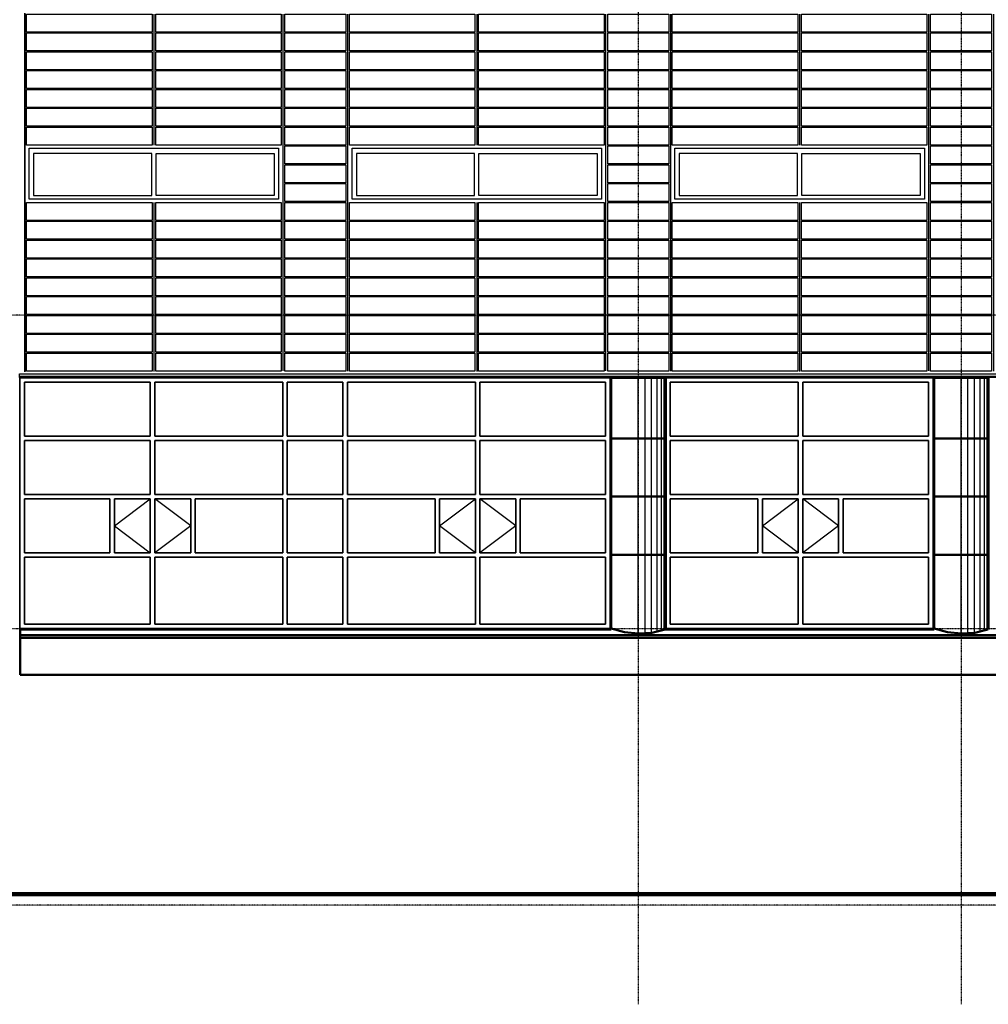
# Model space of a CAD drawing. Extents: x -11408 to 65836, y 12866 to 56869.
# Tile 61 of 68: x 34763 to 45563, y 12866 to 23844. Entities that reach past the tile are written whole.
import ezdxf

# ---------------------------------------------------------------- set-up
doc = ezdxf.new("R2010")
doc.units = 0
doc.linetypes.add('DASHDOT', pattern=[25.4, 12.7, -6.35, 0, -6.35])
for name, color, linetype in [('alu uprof', 3, 'Continuous'), ('alu vprof', 3, 'Continuous'), ('keramiek', 1, 'Continuous'), ('kozijn', 2, 'Continuous'), ('stramien', 1, 'DASHDOT'), ('vanarris', 253, 'Continuous')]:
    doc.layers.add(name, color=color, linetype=linetype)

# ---------------------------------------------------------------- blocks, each defined once
blk = doc.blocks.new('*U3')
at = {"layer": 'stramien', "color": 1, "ltscale": 0.5}
blk.add_lwpolyline([(0, 21501), (0, -21501)], dxfattribs=at)
blk = doc.blocks.new('*U2')
at = {"layer": 'stramien', "color": 0, "linetype": 'ByBlock', "lineweight": -2, "transparency": 16777216}
blk.add_blockref('*U3', (0, 0), dxfattribs=at)
blk = doc.blocks.new('*U5')
at = {"layer": 'stramien', "color": 1, "ltscale": 0.5}
blk.add_lwpolyline([(0, 21501), (0, -21501)], dxfattribs=at)
blk = doc.blocks.new('*U4')
at = {"layer": 'stramien', "color": 0, "linetype": 'ByBlock', "lineweight": -2, "transparency": 16777216}
blk.add_blockref('*U5', (14400, 0), dxfattribs=at)
blk = doc.blocks.new('*U252')
at = {"layer": 'keramiek'}
blk.add_lwpolyline([(-340, -100), (340, -100), (340, 100), (-340, 100)], close=True, dxfattribs=at)
blk = doc.blocks.new('*U253')
at = {"layer": 'alu uprof', "color": 0, "linetype": 'ByBlock', "lineweight": -2, "transparency": 16777216}
for p in [(0, 3780), (0, 3570), (0, 3360), (0, 3150), (0, 2940), (0, 2730), (0, 2520), (0, 2310), (0, 2100), (0, 1890), (0, 1680), (0, 1470), (0, 1260), (0, 1050), (0, 840), (0, 630), (0, 420), (0, 210), (0, 0)]:
    blk.add_blockref('*U252', p, dxfattribs=at)
blk = doc.blocks.new('*U216')
at = {"layer": 'keramiek'}
blk.add_lwpolyline([(20, -100), (1420, -100), (1420, 100), (20, 100)], close=True, dxfattribs=at)
blk = doc.blocks.new('*U217')
at = {"layer": 'keramiek', "color": 0, "linetype": 'ByBlock', "lineweight": -2, "transparency": 16777216}
for p in [(0, 1680), (0, 1470), (0, 1260), (0, 1050), (0, 840), (0, 630), (0, 420), (0, 210), (0, 0)]:
    blk.add_blockref('*U216', p, dxfattribs=at)
blk = doc.blocks.new('*U218')
at = {"layer": 'keramiek'}
blk.add_lwpolyline([(20, -100), (1420, -100), (1420, 100), (20, 100)], close=True, dxfattribs=at)
blk = doc.blocks.new('*U219')
at = {"layer": 'keramiek', "color": 0, "linetype": 'ByBlock', "lineweight": -2, "transparency": 16777216}
for p in [(0, 1260), (1440, 1260), (0, 1050), (1440, 1050), (0, 840), (1440, 840), (0, 630), (1440, 630), (0, 420), (1440, 420), (0, 210), (1440, 210), (0, 0), (1440, 0)]:
    blk.add_blockref('*U218', p, dxfattribs=at)
blk = doc.blocks.new('*U238')
at = {"layer": 'keramiek'}
blk.add_lwpolyline([(20, -100), (1420, -100), (1420, 100), (20, 100)], close=True, dxfattribs=at)
blk = doc.blocks.new('*U239')
at = {"layer": 'keramiek', "color": 0, "linetype": 'ByBlock', "lineweight": -2, "transparency": 16777216}
for p in [(0, 1680), (0, 1470), (0, 1260), (0, 1050), (0, 840), (0, 630), (0, 420), (0, 210), (0, 0)]:
    blk.add_blockref('*U238', p, dxfattribs=at)
blk = doc.blocks.new('*U196')
at = {"layer": 'alu vprof'}
for points in [[(-370, -10888), (-370, -12348)], [(1070, -14867), (1070, -10888)], [(1790, -10888), (1790, -14868)], [(-370, -12988), (-370, -14872)]]:
    blk.add_lwpolyline(points, dxfattribs=at)
at = {"layer": 'kozijn'}
for points in [[(-1761, -12384), (1021, -12384), (1021, -12951), (-1761, -12951)], [(-394, -12443), (-1712, -12443), (-1712, -12909), (-394, -12909)], [(-346, -12443), (972, -12443), (972, -12909), (-346, -12909)]]:
    blk.add_lwpolyline(points, close=True, dxfattribs=at)
at = {"layer": 'alu uprof', "xscale": -1}
blk.add_blockref('*U253', (1430, -14768), dxfattribs=at)
at = {"layer": 'keramiek', "xscale": -1}
for name, p in [('*U219', (1070, -12248)), ('*U239', (-370, -14768)), ('*U217', (1070, -14768))]:
    blk.add_blockref(name, p, dxfattribs=at)
blk = doc.blocks.new('*U197')
at = {"layer": 'vanarris', "color": 0, "linetype": 'ByBlock', "lineweight": -2, "transparency": 16777216}
for p in [(0, 0), (3600, 0), (7200, 0)]:
    blk.add_blockref('*U196', p, dxfattribs=at)

msp = doc.modelspace()

# ---------------------------------------------------------------- linework, layer by layer
at = {"layer": 'alu uprof'}
msp.add_lwpolyline([(60559, 19856), (34759, 19856), (34759, 19896), (60559, 19896)], close=True, dxfattribs=at)
at = {"layer": 'stramien', "color": 1, "ltscale": 0.5}
for points in [[(63696, 20551), (-11408, 20551)], [(63696, 17051), (-11408, 17051)], [(63696, 13971), (-11408, 13971)]]:
    msp.add_lwpolyline(points, dxfattribs=at)
at = {"layer": 'vanarris', "lineweight": 35}
for p, q in [((34819, 23916), (34819, 19916)), ((34766, 19851), (41346, 19851)), ((34766, 19851), (34766, 17056)), ((34816, 19801), (34816, 19201)), ((36219, 19801), (34816, 19801)), ((36219, 19801), (36219, 19201)), ((36269, 19801), (36269, 19201)), ((36269, 19801), (37696, 19801)), ((37696, 19801), (37696, 19201)), ((37746, 19801), (37746, 19201)), ((38366, 19801), (37746, 19801)), ((38366, 19801), (38366, 19201)), ((38416, 19801), (38416, 19201)), ((39844, 19801), (38416, 19801)), ((39844, 19801), (39844, 19201)), ((39894, 19801), (39894, 19201)), ((39894, 19801), (41296, 19801)), ((41296, 19801), (41296, 19201)), ((41346, 19851), (41346, 17056)), ((41966, 19851), (41966, 19201)), ((41966, 19851), (44946, 19851)), ((42016, 19801), (42016, 19201)), ((43444, 19801), (42016, 19801)), ((43444, 19801), (43444, 19201)), ((43494, 19801), (43494, 19201)), ((43494, 19801), (44896, 19801)), ((44896, 19801), (44896, 19201)), ((44946, 19851), (44946, 17056)), ((36219, 19201), (34816, 19201)), ((34816, 19151), (34816, 18551)), ((36219, 19151), (34816, 19151)), ((36219, 19151), (36219, 18551)), ((37696, 19201), (36269, 19201)), ((36269, 19151), (36269, 18551)), ((37696, 19151), (36269, 19151)), ((37696, 19151), (37696, 18551)), ((37746, 19201), (38366, 19201)), ((37746, 19151), (37746, 18551)), ((38366, 19151), (37746, 19151)), ((38366, 19151), (38366, 18551)), ((38416, 19201), (39844, 19201)), ((38416, 19151), (38416, 18551)), ((38416, 19151), (39844, 19151)), ((39844, 19151), (39844, 18551)), ((39894, 19201), (41296, 19201)), ((39894, 19151), (39894, 18551)), ((39894, 19151), (41296, 19151)), ((41296, 19151), (41296, 18551)), ((41966, 19151), (41966, 18551)), ((42016, 19201), (43444, 19201)), ((42016, 19151), (42016, 18551)), ((42016, 19151), (43444, 19151)), ((43444, 19151), (43444, 18551)), ((43494, 19201), (44896, 19201)), ((43494, 19151), (43494, 18551)), ((43494, 19151), (44896, 19151)), ((44896, 19151), (44896, 18551)), ((36219, 18551), (34816, 18551)), ((34816, 18501), (34816, 17901)), ((34816, 18501), (35769, 18501)), ((35769, 18501), (35769, 17901)), ((36219, 18501), (35819, 18501)), ((35819, 18501), (35819, 17901)), ((36219, 18501), (36219, 17901)), ((37696, 18551), (36269, 18551)), ((36269, 18501), (36269, 17901)), ((36269, 18501), (36669, 18501)), ((36669, 18501), (36669, 17901)), ((37696, 18501), (36719, 18501)), ((36719, 18501), (36719, 17901)), ((37696, 18501), (37696, 17901)), ((37746, 18551), (38366, 18551)), ((37746, 18501), (37746, 17901)), ((38366, 18501), (37746, 18501)), ((38366, 18501), (38366, 17901)), ((38416, 18551), (39844, 18551)), ((38416, 18501), (38416, 17901)), ((38416, 18501), (39394, 18501)), ((39394, 18501), (39394, 17901)), ((39844, 18501), (39444, 18501)), ((39444, 18501), (39444, 17901)), ((39844, 18501), (39844, 17901)), ((39894, 18551), (41296, 18551)), ((39894, 18501), (39894, 17901)), ((39894, 18501), (40294, 18501)), ((40294, 18501), (40294, 17901)), ((41296, 18501), (40344, 18501)), ((40344, 18501), (40344, 17901)), ((41296, 18501), (41296, 17901)), ((41966, 18501), (41966, 17901)), ((42016, 18551), (43444, 18551)), ((42016, 18501), (42016, 17901)), ((42016, 18501), (42994, 18501)), ((42994, 18501), (42994, 17901)), ((43444, 18501), (43044, 18501)), ((43044, 18501), (43044, 17901)), ((43444, 18501), (43444, 17901)), ((43494, 18551), (44896, 18551)), ((43494, 18501), (43494, 17901)), ((43494, 18501), (43894, 18501)), ((43894, 18501), (43894, 17901)), ((44896, 18501), (43944, 18501)), ((43944, 18501), (43944, 17901)), ((44896, 18501), (44896, 17901)), ((34816, 17901), (35769, 17901)), ((36219, 17901), (35819, 17901)), ((36269, 17901), (36669, 17901)), ((37696, 17901), (36719, 17901)), ((38366, 17901), (37746, 17901)), ((38416, 17901), (39394, 17901)), ((39844, 17901), (39444, 17901)), ((39894, 17901), (40294, 17901)), ((41296, 17901), (40344, 17901)), ((42016, 17901), (42994, 17901)), ((43444, 17901), (43044, 17901)), ((43494, 17901), (43894, 17901)), ((44896, 17901), (43944, 17901)), ((34816, 17851), (34816, 17106)), ((36219, 17851), (34816, 17851)), ((36219, 17851), (36219, 17106)), ((36269, 17851), (36269, 17106)), ((37696, 17851), (36269, 17851)), ((37696, 17851), (37696, 17106)), ((37746, 17851), (37746, 17106)), ((38366, 17851), (37746, 17851)), ((38366, 17851), (38366, 17106)), ((38416, 17851), (38416, 17106)), ((38416, 17851), (39844, 17851)), ((39844, 17851), (39844, 17106)), ((39894, 17851), (39894, 17106)), ((39894, 17851), (41296, 17851)), ((41296, 17851), (41296, 17106)), ((41966, 17851), (41966, 17056)), ((42016, 17851), (42016, 17106)), ((42016, 17851), (43444, 17851)), ((43444, 17851), (43444, 17106)), ((43494, 17851), (43494, 17106)), ((43494, 17851), (44896, 17851)), ((44896, 17851), (44896, 17106)), ((41346, 17056), (34766, 17056)), ((36219, 17106), (34816, 17106)), ((37696, 17106), (36269, 17106)), ((37746, 17106), (38366, 17106)), ((38416, 17106), (39844, 17106)), ((39894, 17106), (41296, 17106)), ((44946, 17056), (41966, 17056)), ((42016, 17106), (43444, 17106)), ((43494, 17106), (44896, 17106))]:
    msp.add_line(p, q, dxfattribs=at)
at = {"layer": 'vanarris', "lineweight": 50}
for p, q in [((41659, 19861), (34769, 19861)), ((41659, 19861), (34779, 19861)), ((41359, 19851), (41359, 17056)), ((41659, 19851), (41359, 19851)), ((41659, 19861), (60559, 19861)), ((41659, 19851), (41959, 19851)), ((44959, 19851), (44959, 17056)), ((45259, 19851), (44959, 19851)), ((45259, 19851), (45559, 19851)), ((41359, 19176), (41659, 19176)), ((41659, 19176), (41959, 19176)), ((44959, 19176), (45259, 19176)), ((45259, 19176), (45559, 19176)), ((41359, 18526), (41659, 18526)), ((41659, 18526), (41959, 18526)), ((44959, 18526), (45259, 18526)), ((45259, 18526), (45559, 18526)), ((41359, 17876), (41659, 17876)), ((41659, 17876), (41959, 17876)), ((44959, 17876), (45259, 17876)), ((45259, 17876), (45559, 17876)), ((41359, 17046), (34769, 17046)), ((34769, 17046), (34769, 16541)), ((41359, 17056), (41506, 17014)), ((41811, 17009), (41959, 17046)), ((44959, 17046), (41959, 17046)), ((44959, 17056), (45106, 17014)), ((45411, 17009), (45559, 17046)), ((59959, 16981), (34769, 16981)), ((34779, 16951), (34769, 16951)), ((59959, 16951), (34779, 16951)), ((34821, 16981), (34811, 16981)), ((41506, 17014), (41659, 16999)), ((41659, 16999), (41811, 17009)), ((45106, 17014), (45259, 16999)), ((45259, 16999), (45411, 17009)), ((59959, 16541), (34769, 16541))]:
    msp.add_line(p, q, dxfattribs=at)
at = {"layer": 'vanarris', "lineweight": 25}
for p, q in [((41656, 19851), (41656, 17004)), ((41736, 17004), (41736, 19851)), ((41809, 17014), (41809, 19851)), ((41871, 17026), (41871, 19851)), ((41919, 17041), (41919, 19851)), ((41949, 17054), (41949, 19851)), ((45256, 19851), (45256, 17004)), ((45336, 17004), (45336, 19851)), ((45409, 17014), (45409, 19851)), ((45471, 17026), (45471, 19851)), ((45519, 17041), (45519, 19851)), ((45549, 17054), (45549, 19851)), ((35819, 18201), (36219, 18501)), ((36669, 18201), (36269, 18501)), ((39444, 18201), (39844, 18501)), ((40294, 18201), (39894, 18501)), ((43044, 18201), (43444, 18501)), ((43894, 18201), (43494, 18501)), ((35819, 18201), (36219, 17901)), ((36669, 18201), (36269, 17901)), ((39844, 17901), (39444, 18201)), ((40294, 18201), (39894, 17901)), ((43444, 17901), (43044, 18201)), ((43894, 18201), (43494, 17901))]:
    msp.add_line(p, q, dxfattribs=at)
at = {"layer": 'vanarris', "lineweight": 70}
for p, q in [((41959, 19861), (41959, 17046)), ((45559, 19861), (45559, 17046))]:
    msp.add_line(p, q, dxfattribs=at)
at = {"layer": 'vanarris', "lineweight": 106}
msp.add_line((34584, 14096), (62502, 14096), dxfattribs=at)

# ---------------------------------------------------------------- block references
at = {"layer": 'stramien', "xscale": -1}
for name, p in [('*U2', (41659, 34367)), ('*U4', (59659, 34367))]:
    msp.add_blockref(name, p, dxfattribs=at)
at = {"layer": 'vanarris'}
msp.add_blockref('*U197', (36629, 34794), dxfattribs=at)

doc.saveas('drawing.dxf')
